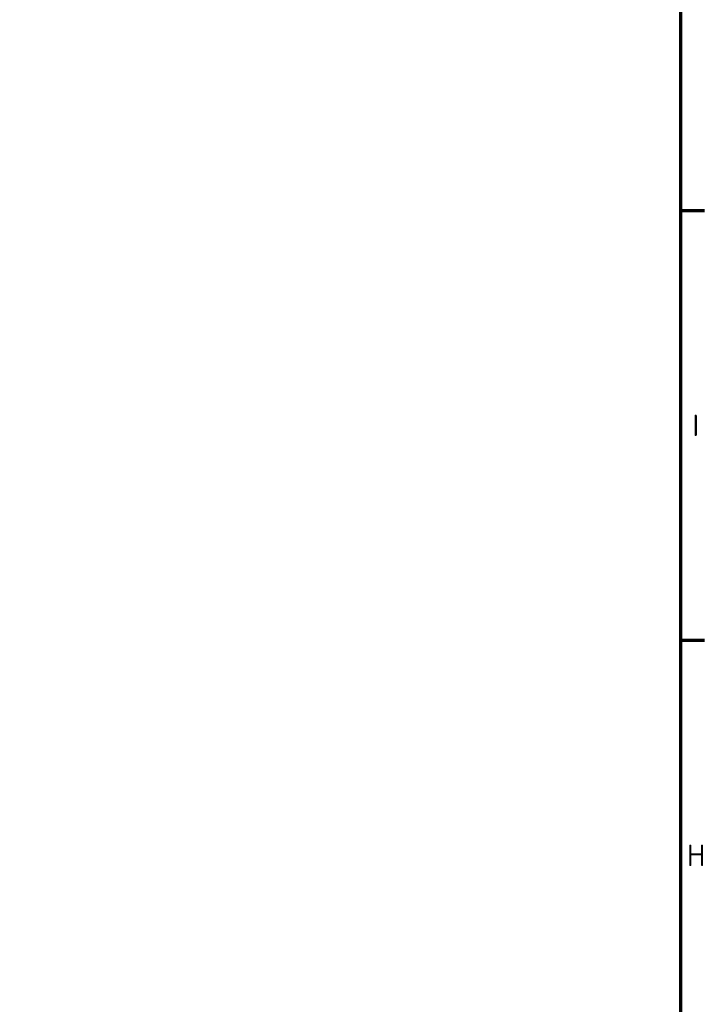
# Model space of a CAD drawing. Header units: millimetres. Extents: x 0 to 7913, y -180 to 2523.
# Tile 57 of 59: x 3184 to 3519, y 1504 to 1985. Entities that reach past the tile are written whole.
import ezdxf

# ---------------------------------------------------------------- set-up
doc = ezdxf.new("R2010")
doc.units = ezdxf.units.MM
doc.header["$LTSCALE"] = 3
doc.layers.get('0').update_dxf_attribs({"lineweight": 25})
doc.layers.add('Rahmen (ISO)', color=7, linetype='Continuous', lineweight=70)
doc.styles.add('Notiztext (DIN)', font='isocpeur.ttf')

# ---------------------------------------------------------------- blocks, each defined once
blk = doc.blocks.new('Ränder Vorgaberahmen')
at = {"layer": 'Rahmen (ISO)'}
for p, q in [((1169, 630.75), (1172.9, 630.75)), ((1169, 560.67), (1172.9, 560.67))]:
    blk.add_line(p, q, dxfattribs=at)
at = {"layer": 'Rahmen (ISO)', "flags": 128}
blk.add_lwpolyline([(20, 20), (20, 821), (1169, 821), (1169, 20), (20, 20)], dxfattribs=at)
at = {"layer": 'Rahmen (ISO)', "char_height": 3.5, "attachment_point": 7, "style": 'Notiztext (DIN)'}
for s, insert in [('I', (1170.93, 593.96)), ('H', (1170.05, 523.88))]:
    blk.add_mtext(s, dxfattribs=dict(at, insert=insert))

msp = doc.modelspace()

# ---------------------------------------------------------------- block references
at = {"xscale": 3, "yscale": 3, "zscale": 3}
msp.add_blockref('Ränder Vorgaberahmen', (0, 0), dxfattribs=at)

doc.saveas('drawing.dxf')
